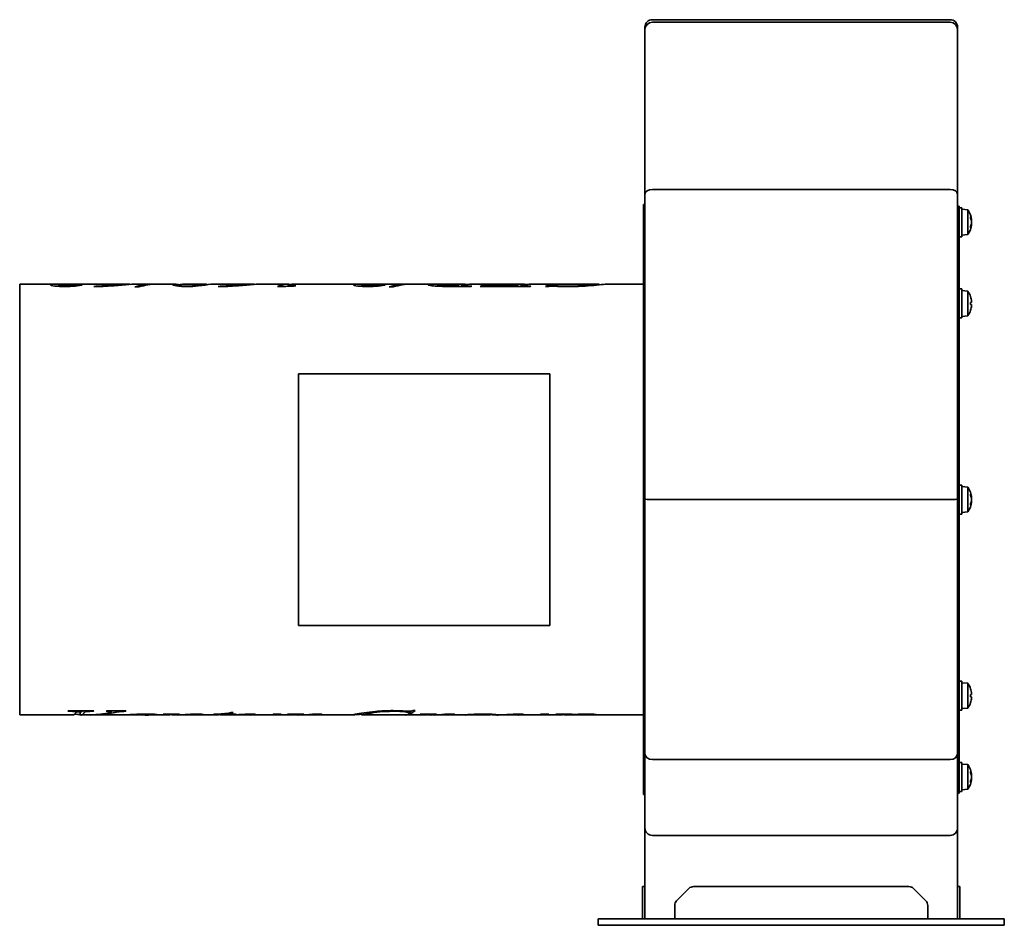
# Model space of a CAD drawing. Header units: millimetres. Extents: x 267 to 573, y 157 to 437.
import ezdxf

# ---------------------------------------------------------------- set-up
doc = ezdxf.new("R2010")
doc.units = ezdxf.units.MM
doc.header["$LTSCALE"] = 2
doc.layers.add('Krawędzie widoczne(ISO)', color=7, linetype='Continuous', lineweight=35, true_color=0x262659)

msp = doc.modelspace()

# ---------------------------------------------------------------- linework, layer by layer
at = {"layer": 'Krawędzie widoczne(ISO)'}
for p, q in [((463.55, 437.39), (555.95, 437.39)), ((461.25, 434.31), (461.25, 435.09)), ((461.25, 383.32), (461.25, 434.31)), ((463.55, 436.61), (555.95, 436.61)), ((558.25, 435.09), (558.25, 434.31)), ((558.25, 434.31), (558.25, 383.32)), ((461.25, 288.85), (461.25, 383.32)), ((463.55, 384.77), (555.95, 384.77)), ((558.25, 383.32), (558.25, 288.85)), ((460.75, 197.11), (460.75, 380.11)), ((461.25, 380.11), (460.75, 380.11)), ((558.75, 379.61), (558.25, 379.61)), ((558.75, 197.61), (558.75, 379.61)), ((559.55, 379.11), (558.75, 379.11)), ((559.55, 370.11), (559.55, 379.11)), ((561.4, 378.44), (559.55, 378.61)), ((561.4, 378.44), (561.4, 370.77)), ((562.29, 375.88), (562.29, 376.29)), ((562.29, 372.92), (562.29, 373.33)), ((562.62, 375.26), (562.52, 375.25)), ((562.62, 373.95), (562.52, 373.96)), ((559.55, 370.11), (558.75, 370.11)), ((561.4, 370.77), (559.55, 370.61)), ((267.25, 355.41), (267.25, 221.81)), ((279.39, 355.41), (267.25, 355.41)), ((279.32, 354.7), (279.32, 355.26)), ((292.5, 355.41), (280.95, 355.41)), ((286.12, 355.02), (286.12, 355.14)), ((290.22, 354.72), (290.22, 354.64)), ((294.83, 355.36), (294.83, 355.38)), ((300.45, 355.41), (295.11, 355.41)), ((299.3, 355.14), (299.3, 355.37)), ((300, 355.2), (300, 355.4)), ((304.22, 354.55), (302.98, 354.55)), ((308.6, 355.41), (303.31, 355.41)), ((315.05, 355.41), (309.87, 355.41)), ((316.9, 354.74), (316.9, 355.12)), ((324.61, 355.41), (317.75, 355.41)), ((331.13, 355.41), (327.36, 355.41)), ((328.84, 354.72), (328.84, 354.64)), ((333.45, 355.36), (333.45, 355.38)), ((339.08, 355.41), (333.74, 355.41)), ((337.93, 355.14), (337.93, 355.37)), ((338.63, 355.2), (338.63, 355.4)), ((350.16, 355.41), (341.94, 355.41)), ((347.95, 354.64), (347.24, 354.64)), ((350.5, 354.74), (350.5, 355.01)), ((373.42, 355.41), (352.45, 355.41)), ((352.73, 354.82), (352.73, 354.9)), ((373.35, 354.7), (373.35, 355.26)), ((387.52, 355.41), (374.99, 355.41)), ((380.15, 355.02), (380.15, 355.14)), ((383.14, 354.55), (381.9, 354.55)), ((398.82, 355.41), (388.79, 355.41)), ((397.01, 354.77), (397.01, 355.18)), ((399.65, 355.39), (399.65, 355.4)), ((407.29, 354.7), (400.1, 354.7)), ((402.24, 354.7), (402.24, 354.86)), ((404.47, 354.7), (404.47, 355.4)), ((404.78, 354.7), (404.78, 355.4)), ((405.07, 354.7), (405.07, 354.93)), ((416.25, 355.41), (407.22, 355.41)), ((425.71, 354.7), (410.12, 354.7)), ((411.59, 355.24), (412.15, 355.24)), ((411.59, 354.7), (411.59, 355.24)), ((411.98, 354.7), (411.98, 355.12)), ((413.89, 354.7), (413.89, 354.86)), ((415.77, 355.31), (415.22, 355.31)), ((416.54, 354.84), (420.58, 354.84)), ((422.86, 355.4), (420.22, 355.4)), ((420.48, 355.4), (423.16, 355.4)), ((420.58, 354.7), (420.58, 354.84)), ((422.86, 354.7), (422.86, 355.4)), ((423.16, 354.7), (423.16, 355.4)), ((423.63, 354.7), (423.63, 354.93)), ((446.81, 355.41), (425.7, 355.41)), ((430.94, 354.63), (430.4, 354.63)), ((431.88, 355.29), (432.42, 355.29)), ((431.88, 354.77), (431.88, 355.29)), ((432.29, 354.77), (432.29, 355.18)), ((447.06, 355.18), (447.06, 355.35)), ((460.75, 355.41), (449.77, 355.41)), ((559.55, 353.92), (558.75, 353.92)), ((559.55, 344.92), (559.55, 353.92)), ((561.4, 353.25), (559.55, 353.42)), ((561.4, 353.25), (561.4, 345.58)), ((562.29, 349.12), (562.29, 349.72)), ((561.4, 345.58), (559.55, 345.42)), ((559.55, 344.92), (558.75, 344.92)), ((353.75, 327.61), (353.75, 249.61)), ((431.75, 327.61), (353.75, 327.61)), ((431.75, 249.61), (431.75, 327.61)), ((559.55, 293.11), (558.75, 293.11)), ((559.55, 284.11), (559.55, 293.11)), ((561.4, 292.44), (559.55, 292.61)), ((561.4, 292.44), (561.4, 284.77)), ((562.29, 289.88), (562.29, 290.29)), ((461.25, 209.8), (461.25, 288.85)), ((463.55, 288.61), (555.95, 288.61)), ((558.25, 288.85), (558.25, 209.8)), ((562.29, 286.92), (562.29, 287.33)), ((562.62, 289.26), (562.52, 289.25)), ((562.62, 287.95), (562.52, 287.96)), ((561.4, 284.77), (559.55, 284.61)), ((559.55, 284.11), (558.75, 284.11)), ((353.75, 249.61), (431.75, 249.61)), ((559.55, 232.29), (558.75, 232.29)), ((559.55, 223.29), (559.55, 232.29)), ((561.4, 231.63), (559.55, 231.79)), ((561.4, 231.63), (561.4, 223.96)), ((562.29, 227.49), (562.29, 228.09)), ((282.31, 223.07), (290.22, 223.07)), ((284.74, 223.07), (284.74, 222.69)), ((287.52, 223.07), (287.52, 222.76)), ((290.05, 223.07), (290.05, 222.96)), ((294.24, 223.07), (300.23, 223.07)), ((295.66, 223.07), (295.66, 222.78)), ((298.94, 223.07), (298.94, 222.91)), ((300.09, 223.07), (300.09, 222.96)), ((389.38, 223.16), (389.92, 223.16)), ((559.55, 223.29), (558.75, 223.29)), ((561.4, 223.96), (559.55, 223.79)), ((283.72, 221.81), (267.25, 221.81)), ((282.7, 222.96), (282.16, 222.96)), ((286.28, 222.81), (284.74, 222.81)), ((286.03, 222.81), (286.03, 221.85)), ((287.83, 221.81), (286.28, 221.81)), ((298.39, 221.81), (289, 221.81)), ((300.2, 221.87), (300.2, 221.86)), ((300.28, 221.88), (300.28, 221.82)), ((300.38, 221.88), (300.38, 221.81)), ((303.68, 221.81), (300.58, 221.81)), ((312.84, 221.81), (306.19, 221.81)), ((307.75, 222.1), (307.75, 221.94)), ((311.92, 222.03), (311.92, 221.98)), ((313.96, 222.06), (313.96, 221.94)), ((314.96, 222.07), (314.96, 221.81)), ((315.18, 221.81), (315.04, 221.81)), ((320.84, 221.81), (316.16, 221.81)), ((321.95, 222.1), (321.95, 221.92)), ((328.15, 221.81), (323.14, 221.81)), ((329.68, 222), (327.42, 222)), ((329.37, 221.93), (329.37, 221.9)), ((329.68, 222.12), (329.68, 222)), ((336.68, 221.81), (330.49, 221.81)), ((332.05, 222.39), (332.05, 222)), ((334.14, 222), (332.05, 222)), ((332.34, 222.44), (332.34, 222.07)), ((332.34, 222.07), (334.38, 222.07)), ((332.88, 222.56), (333.53, 222.56)), ((334.14, 222.07), (334.14, 222)), ((335.1, 221.91), (335.1, 221.87)), ((338, 222.09), (338, 221.94)), ((343.83, 221.81), (339.04, 221.81)), ((344.37, 221.81), (344.37, 221.81)), ((346.1, 222.07), (348.34, 222.07)), ((351.51, 221.81), (346.52, 221.81)), ((350.56, 222.04), (350.56, 221.99)), ((352.39, 222.06), (352.39, 221.98)), ((352.6, 222.06), (352.6, 221.95)), ((352.93, 222.07), (352.93, 221.88)), ((353.35, 222.08), (353.35, 221.81)), ((353.85, 221.81), (353.59, 221.81)), ((370.32, 221.81), (354.58, 221.81)), ((356.66, 221.92), (356.66, 221.86)), ((358.7, 222.06), (358.7, 221.9)), ((360.59, 222.09), (360.59, 221.89)), ((373.26, 222.37), (373.26, 221.81)), ((384.23, 221.81), (373.27, 221.81)), ((382.03, 221.85), (381.62, 221.85)), ((381.79, 221.87), (390.09, 221.87)), ((384.04, 221.87), (384.04, 221.84)), ((384.42, 221.87), (384.42, 221.82)), ((392.64, 221.81), (386.88, 221.81)), ((388.44, 222.19), (387.9, 222.19)), ((388.03, 222.96), (388.03, 222.38)), ((388.44, 222.97), (388.44, 222.19)), ((389.94, 221.87), (389.94, 221.85)), ((391.69, 222.04), (391.69, 221.99)), ((393.52, 222.06), (393.52, 221.98)), ((393.73, 222.06), (393.73, 221.95)), ((394.06, 222.07), (394.06, 221.88)), ((394.48, 222.08), (394.48, 221.81)), ((394.98, 221.81), (394.72, 221.81)), ((403.14, 221.81), (395.71, 221.81)), ((397.78, 221.92), (397.78, 221.86)), ((399.83, 222.06), (399.83, 221.9)), ((401.72, 222.09), (401.72, 221.89)), ((412.98, 221.81), (405.73, 221.81)), ((413.32, 222.07), (413.32, 221.86)), ((419.8, 221.81), (415.56, 221.81)), ((418.22, 221.91), (418.22, 221.87)), ((421.12, 222.09), (421.12, 221.94)), ((426.95, 221.81), (422.16, 221.81)), ((427.49, 221.81), (427.49, 221.81)), ((429.22, 222.07), (431.46, 222.07)), ((434.6, 221.81), (429.64, 221.81)), ((433.62, 222.04), (433.62, 221.99)), ((435.74, 222.07), (435.74, 221.94)), ((443.48, 221.81), (436.88, 221.81)), ((437.67, 222.09), (437.67, 221.87)), ((443.86, 222.1), (443.86, 221.86)), ((460.75, 221.81), (445.86, 221.81)), ((461.25, 186.79), (461.25, 209.8)), ((463.55, 208), (555.95, 208)), ((558.25, 209.8), (558.25, 186.79)), ((559.55, 207.11), (558.75, 207.11)), ((559.55, 198.11), (559.55, 207.11)), ((561.4, 206.44), (559.55, 206.61)), ((561.4, 206.44), (561.4, 198.77)), ((562.29, 203.88), (562.29, 204.29)), ((562.62, 203.26), (562.52, 203.25)), ((562.62, 201.95), (562.52, 201.96)), ((561.4, 198.77), (559.55, 198.61)), ((562.29, 200.92), (562.29, 201.33)), ((461.25, 197.11), (460.75, 197.11)), ((558.75, 197.61), (558.25, 197.61)), ((559.55, 198.11), (558.75, 198.11)), ((461.25, 186.79), (461.25, 158.61)), ((558.25, 158.61), (558.25, 186.79)), ((463.55, 184.49), (555.95, 184.49)), ((460.5, 168.02), (460.5, 168.61)), ((461.25, 168.61), (460.5, 168.61)), ((476.33, 168.61), (543.17, 168.61)), ((559, 168.61), (558.25, 168.61)), ((559, 168.61), (559, 168.02)), ((460.5, 168.02), (460.5, 164.19)), ((471.09, 164.19), (474.91, 168.02)), ((544.59, 168.02), (548.41, 164.19)), ((559, 164.19), (559, 168.02)), ((460.5, 162.78), (460.5, 164.19)), ((460.5, 162.78), (460.5, 160.61)), ((470.5, 162.78), (470.5, 160.61)), ((549, 162.78), (549, 160.61)), ((559, 164.19), (559, 162.78)), ((559, 162.78), (559, 160.61)), ((460.5, 158.61), (460.5, 160.61)), ((470.5, 160.61), (470.5, 158.61)), ((549, 158.61), (549, 160.61)), ((559, 160.61), (559, 158.61)), ((450.75, 158.61), (446.75, 158.61)), ((446.75, 158.61), (446.75, 156.61)), ((450.75, 156.61), (446.75, 156.61)), ((450.75, 158.61), (568.75, 158.61)), ((450.75, 156.61), (568.75, 156.61)), ((572.75, 158.61), (568.75, 158.61)), ((572.75, 156.61), (568.75, 156.61)), ((572.75, 158.61), (572.75, 156.61))]:
    msp.add_line(p, q, dxfattribs=at)
for centre, radius, start, end in [((463.55, 435.09), 2.3, 90, 180), ((555.95, 435.09), 2.3, 0, 90), ((556.15, 374.61), 6.5, 5.802, 36.1956), ((556.15, 374.61), 6.5, 323.8044, 354.198), ((556.15, 349.42), 6.5, 19.2881, 36.1956), ((562.16, 351.52), 0.132, 0.3931, 19.2881), ((556.15, 349.42), 6.5, 323.8044, 340.7119), ((562.16, 347.31), 0.132, 340.7119, 359.6069), ((556.15, 288.61), 6.5, 5.802, 36.1956), ((556.15, 288.61), 6.5, 323.8044, 354.198), ((556.15, 227.79), 6.5, 19.2881, 36.1956), ((562.16, 229.9), 0.132, 0.3931, 19.2881), ((556.15, 227.79), 6.5, 323.8044, 340.7119), ((562.16, 225.69), 0.132, 340.7119, 359.6069), ((556.15, 202.61), 6.5, 5.802, 36.1956), ((556.15, 202.61), 6.5, 323.8044, 354.198), ((463.55, 186.79), 2.3, 180, 270), ((555.95, 186.79), 2.3, 270, 0), ((476.33, 166.61), 2, 90, 135), ((543.17, 166.61), 2, 45, 90), ((472.5, 162.78), 2, 135, 180), ((547, 162.78), 2, 0, 45)]:
    msp.add_arc(centre, radius, start, end, dxfattribs=at)
for centre, major_axis, ratio, start_param, end_param in [((463.55, 434.31), (-2.3, 0), 0.995816, 4.712639, 6.283433), ((555.95, 434.31), (2.3, 0), 0.995816, 6.282937, 7.853732), ((463.55, 383.32), (-2.3, 0), 0.63192, 4.712405, 6.283193), ((555.95, 383.32), (2.3, 0), 0.63192, 6.283177, 7.853966), ((562.16, 376.28), (-0.131, -0.014), 0.6921, 3.068998, 3.406263), ((556.16, 374.48), (6.45, 0.77), 0.681426, 0.019913, 0.250042), ((556.16, 374.72), (6.45, -0.82), 0.726679, 0.194137, 0.424267), ((556.16, 374.49), (6.45, 0.82), 0.726679, 5.858919, 6.089048), ((556.16, 374.73), (6.45, -0.77), 0.681426, 6.033143, 6.263273), ((562.16, 372.93), (-0.131, 0.014), 0.6921, 2.876923, 3.214188), ((556.16, 349.41), (-2.24, -6.1), 0.995681, 2.025522, 2.255652), ((556.16, 349.25), (6.47, 0.57), 0.031998, 5.948795, 6.178925), ((556.16, 349.58), (6.47, -0.57), 0.031998, 0.104261, 0.33439), ((556.16, 349.42), (2.24, -6.1), 0.995681, 0.885941, 1.116071), ((562.16, 290.28), (-0.131, -0.014), 0.6921, 3.068998, 3.406263), ((556.16, 288.48), (6.45, 0.77), 0.681426, 0.019913, 0.250042), ((463.55, 288.85), (2.3, 0), 0.104732, 3.141593, 4.712384), ((555.95, 288.85), (-2.3, 0), 0.104732, 1.570802, 3.141592), ((556.16, 288.72), (6.45, -0.82), 0.726679, 0.194137, 0.424267), ((556.16, 288.49), (6.45, 0.82), 0.726679, 5.858919, 6.089048), ((556.16, 288.73), (6.45, -0.77), 0.681426, 6.033143, 6.263273), ((562.16, 286.93), (-0.131, 0.014), 0.6921, 2.876923, 3.214188), ((556.16, 227.79), (-2.24, -6.1), 0.995681, 2.025522, 2.255652), ((556.16, 227.63), (6.47, 0.57), 0.031998, 5.948795, 6.178925), ((556.16, 227.96), (6.47, -0.57), 0.031998, 0.104261, 0.33439), ((556.16, 227.8), (2.24, -6.1), 0.995681, 0.885941, 1.116071), ((463.55, 209.8), (2.3, 0), 0.783606, 3.141588, 4.712377), ((555.95, 209.8), (-2.3, 0), 0.783606, 1.570808, 3.141597), ((562.16, 204.28), (-0.131, -0.014), 0.6921, 3.068998, 3.406263), ((556.16, 202.48), (6.45, 0.77), 0.681426, 0.019913, 0.250042), ((556.16, 202.72), (6.45, -0.82), 0.726679, 0.194137, 0.424267), ((556.16, 202.49), (6.45, 0.82), 0.726679, 5.858919, 6.089048), ((556.16, 202.73), (6.45, -0.77), 0.681426, 6.033143, 6.263273), ((562.16, 200.93), (-0.131, 0.014), 0.6921, 2.876923, 3.214188)]:
    msp.add_ellipse(centre, major_axis=major_axis, ratio=ratio, start_param=start_param, end_param=end_param, dxfattribs=at)
for points, knots in [([(562.62, 375.26), (562.62, 375.26), (562.62, 375.26), (562.62, 375.26), (562.62, 375.27), (562.61, 375.3), (562.61, 375.32), (562.6, 375.34)], [0.02206965, 0.02206965, 0.02206965, 0.02206965, 0.02304016, 0.02304016, 0.03457302, 0.03457302, 0.04414861, 0.04414861, 0.04414861, 0.04414861]), ([(562.6, 374.81), (562.61, 374.79), (562.61, 374.75), (562.62, 374.67), (562.62, 374.63), (562.62, 374.56), (562.62, 374.52), (562.61, 374.45), (562.61, 374.42), (562.6, 374.4)], [0, 0, 0, 0, 0.01152008, 0.01152008, 0.02304016, 0.02304016, 0.03457302, 0.03457302, 0.04414861, 0.04414861, 0.04414861, 0.04414861]), ([(562.6, 373.87), (562.61, 373.89), (562.61, 373.91), (562.62, 373.94), (562.62, 373.95), (562.62, 373.95)], [0, 0, 0, 0, 0.01152008, 0.01152008, 0.02206965, 0.02206965, 0.02206965, 0.02206965]), ([(281.31, 354.64), (280.05, 354.64), (278.98, 354.71), (278.12, 354.82), (277.25, 354.94), (276.82, 355.06), (276.82, 355.16)], [0, 0, 0, 0, 1, 1, 1, 2, 2, 2, 2]), ([(279.32, 355.26), (279.32, 355.19), (279.63, 355.11), (280.26, 355.05), (280.88, 354.98), (281.7, 354.94), (282.7, 354.94)], [0, 0, 0, 0, 1, 1, 1, 2, 2, 2, 2]), ([(286.64, 355.12), (286.14, 355.01), (285.41, 354.88), (284.44, 354.79), (283.48, 354.69), (282.43, 354.64), (281.31, 354.64)], [0, 0, 0, 0, 1, 1, 1, 2, 2, 2, 2]), ([(290.22, 354.72), (291.91, 354.78), (293.54, 354.89), (295.13, 355.03), (296.71, 355.16), (298.1, 355.3), (299.3, 355.37)], [0, 0, 0, 0, 1, 1, 1, 2, 2, 2, 2]), ([(296.69, 355.34), (295.44, 355.34), (294.37, 355.37), (293.49, 355.39), (293.05, 355.4), (292.72, 355.41), (292.5, 355.41)], [0, 0, 0, 0, 1, 1, 1, 1.493292, 1.493292, 1.493292, 1.493292]), ([(303.31, 355.41), (303.16, 355.41), (302.99, 355.4), (302.8, 355.39), (301.86, 355.36), (300.59, 355.24), (298.99, 355.11), (297.39, 354.98), (295.73, 354.85), (294.01, 354.75)], [0.79779, 0.79779, 0.79779, 0.79779, 1, 1, 1, 2, 2, 2, 3, 3, 3, 3]), ([(294.83, 355.38), (294.83, 355.41), (295.11, 355.41), (295.68, 355.4), (296.25, 355.39), (296.95, 355.38), (297.77, 355.38)], [0, 0, 0, 0, 1, 1, 1, 2, 2, 2, 2]), ([(297.77, 355.38), (298.11, 355.38), (298.44, 355.38), (298.75, 355.38), (299.07, 355.39), (299.48, 355.39), (300, 355.4)], [0, 0, 0, 0, 1, 1, 1, 2, 2, 2, 2]), ([(314.69, 355.31), (314.69, 355.41), (315.01, 355.44), (315.65, 355.36), (316, 355.32), (316.42, 355.26), (316.92, 355.19)], [0, 0, 0, 0, 1, 1, 1, 1.541616, 1.541616, 1.541616, 1.541616]), ([(319.17, 354.64), (317.91, 354.64), (316.85, 354.72), (315.99, 354.86), (315.12, 354.99), (314.69, 355.19), (314.69, 355.31)], [0, 0, 0, 0, 1, 1, 1, 2, 2, 2, 2]), ([(316.9, 355.12), (316.9, 355.02), (317.12, 354.92), (317.57, 354.85), (318.02, 354.79), (318.54, 354.75), (319.14, 354.75)], [0, 0, 0, 0, 1, 1, 1, 2, 2, 2, 2]), ([(319.14, 354.75), (319.71, 354.75), (320.28, 354.78), (320.87, 354.84), (321.46, 354.9), (322.07, 355.02), (322.69, 355.14), (323.32, 355.27), (323.92, 355.39), (324.5, 355.4)], [0, 0, 0, 0, 1, 1, 1, 2, 2, 2, 3, 3, 3, 3]), ([(328.84, 354.72), (330.53, 354.78), (332.17, 354.89), (333.75, 355.03), (335.34, 355.16), (336.73, 355.3), (337.93, 355.37)], [0, 0, 0, 0, 1, 1, 1, 2, 2, 2, 2]), ([(335.32, 355.34), (334.06, 355.34), (333, 355.37), (332.11, 355.39), (331.68, 355.4), (331.35, 355.41), (331.13, 355.41)], [0, 0, 0, 0, 1, 1, 1, 1.493292, 1.493292, 1.493292, 1.493292]), ([(341.94, 355.41), (341.79, 355.41), (341.62, 355.4), (341.43, 355.39), (340.49, 355.36), (339.22, 355.24), (337.62, 355.11), (336.02, 354.98), (334.36, 354.85), (332.64, 354.75)], [0.79779, 0.79779, 0.79779, 0.79779, 1, 1, 1, 2, 2, 2, 3, 3, 3, 3]), ([(333.45, 355.38), (333.45, 355.41), (333.74, 355.41), (334.31, 355.4), (334.88, 355.39), (335.58, 355.38), (336.39, 355.38)], [0, 0, 0, 0, 1, 1, 1, 2, 2, 2, 2]), ([(336.39, 355.38), (336.74, 355.38), (337.07, 355.38), (337.38, 355.38), (337.69, 355.39), (338.11, 355.39), (338.63, 355.4)], [0, 0, 0, 0, 1, 1, 1, 2, 2, 2, 2]), ([(350.5, 355.01), (350.5, 354.97), (350.59, 354.94), (350.77, 354.91), (350.96, 354.89), (351.21, 354.88), (351.54, 354.88)], [0, 0, 0, 0, 1, 1, 1, 2, 2, 2, 2]), ([(375.35, 354.64), (374.08, 354.64), (373.02, 354.71), (372.15, 354.82), (371.29, 354.94), (370.85, 355.06), (370.85, 355.16)], [0, 0, 0, 0, 1, 1, 1, 2, 2, 2, 2]), ([(373.35, 355.26), (373.35, 355.19), (373.67, 355.11), (374.29, 355.05), (374.92, 354.98), (375.73, 354.94), (376.74, 354.94)], [0, 0, 0, 0, 1, 1, 1, 2, 2, 2, 2]), ([(380.67, 355.12), (380.17, 355.01), (379.44, 354.88), (378.48, 354.79), (377.51, 354.69), (376.47, 354.64), (375.35, 354.64)], [0, 0, 0, 0, 1, 1, 1, 2, 2, 2, 2]), ([(394.04, 355.18), (394.04, 355.27), (394.48, 355.33), (395.36, 355.36), (396.23, 355.4), (397.66, 355.4), (399.65, 355.4)], [0, 0, 0, 0, 1, 1, 1, 2, 2, 2, 2]), ([(400.1, 354.7), (398.89, 354.7), (397.82, 354.72), (396.87, 354.78), (395.92, 354.83), (395.21, 354.9), (394.74, 354.97), (394.28, 355.05), (394.04, 355.12), (394.04, 355.18)], [0, 0, 0, 0, 1, 1, 1, 2, 2, 2, 3, 3, 3, 3]), ([(403.08, 355.4), (401.03, 355.4), (399.51, 355.4), (398.51, 355.37), (397.51, 355.34), (397.01, 355.29), (397.01, 355.18)], [0, 0, 0, 0, 1, 1, 1, 2, 2, 2, 2]), ([(397.01, 355.18), (397.01, 355.09), (397.32, 355), (397.94, 354.94), (398.55, 354.87), (399.53, 354.83), (400.87, 354.83)], [0, 0, 0, 0, 1, 1, 1, 2, 2, 2, 2]), ([(399.65, 355.39), (399.73, 355.39), (399.83, 355.39), (399.93, 355.39), (400.69, 355.41), (401.91, 355.4), (403.58, 355.4)], [0.865606, 0.865606, 0.865606, 0.865606, 1, 1, 1, 2, 2, 2, 2]), ([(405.07, 354.93), (405.07, 354.88), (405.21, 354.85), (405.48, 354.82), (405.75, 354.79), (406.27, 354.77), (407.03, 354.77)], [0, 0, 0, 0, 1, 1, 1, 2, 2, 2, 2]), ([(411.98, 355.12), (411.98, 355.06), (412.16, 355), (412.52, 354.96), (412.88, 354.91), (413.34, 354.88), (413.89, 354.86)], [0, 0, 0, 0, 1, 1, 1, 2, 2, 2, 2]), ([(420.22, 355.4), (419.04, 355.4), (418.16, 355.4), (417.58, 355.39), (417, 355.39), (416.39, 355.37), (415.77, 355.31)], [0, 0, 0, 0, 1, 1, 1, 2, 2, 2, 2]), ([(417.98, 355.4), (418.06, 355.4), (418.15, 355.4), (418.25, 355.4), (418.65, 355.4), (419.39, 355.4), (420.48, 355.4)], [0.745712, 0.745712, 0.745712, 0.745712, 1, 1, 1, 2, 2, 2, 2]), ([(423.63, 354.93), (423.63, 354.9), (423.69, 354.87), (423.82, 354.84), (423.95, 354.82), (424.13, 354.8), (424.38, 354.79), (424.63, 354.78), (425.14, 354.77), (425.89, 354.77)], [0, 0, 0, 0, 1, 1, 1, 2, 2, 2, 3, 3, 3, 3]), ([(432.23, 354.77), (431.99, 354.77), (431.78, 354.76), (431.61, 354.75), (431.43, 354.73), (431.21, 354.69), (430.94, 354.63)], [0, 0, 0, 0, 1, 1, 1, 2, 2, 2, 2]), ([(432.29, 355.18), (432.29, 355.1), (432.72, 355.01), (433.58, 354.92), (434.44, 354.83), (435.63, 354.77), (437.15, 354.77)], [0, 0, 0, 0, 1, 1, 1, 2, 2, 2, 2]), ([(449.77, 355.41), (449.59, 355.41), (449.32, 355.39), (448.95, 355.36), (448.23, 355.31), (447.32, 355.2), (446.23, 355.1), (445.14, 355), (443.96, 354.89), (442.68, 354.81)], [0.496689, 0.496689, 0.496689, 0.496689, 1, 1, 1, 2, 2, 2, 3, 3, 3, 3]), ([(562.6, 350.09), (562.61, 350.05), (562.61, 350.01), (562.62, 349.93), (562.62, 349.9), (562.62, 349.85), (562.62, 349.83), (562.61, 349.8), (562.61, 349.79), (562.6, 349.79)], [0, 0, 0, 0, 0.01152008, 0.01152008, 0.02304016, 0.02304016, 0.03457302, 0.03457302, 0.04414861, 0.04414861, 0.04414861, 0.04414861]), ([(562.6, 349.04), (562.61, 349.04), (562.61, 349.03), (562.62, 349), (562.62, 348.97), (562.62, 348.92), (562.62, 348.88), (562.61, 348.81), (562.61, 348.78), (562.6, 348.75)], [0, 0, 0, 0, 0.01152008, 0.01152008, 0.02304016, 0.02304016, 0.03457302, 0.03457302, 0.04414861, 0.04414861, 0.04414861, 0.04414861]), ([(562.62, 289.26), (562.62, 289.26), (562.62, 289.26), (562.62, 289.26), (562.62, 289.27), (562.61, 289.3), (562.61, 289.32), (562.6, 289.34)], [0.02206965, 0.02206965, 0.02206965, 0.02206965, 0.02304016, 0.02304016, 0.03457302, 0.03457302, 0.04414861, 0.04414861, 0.04414861, 0.04414861]), ([(562.6, 288.81), (562.61, 288.79), (562.61, 288.75), (562.62, 288.67), (562.62, 288.63), (562.62, 288.56), (562.62, 288.52), (562.61, 288.45), (562.61, 288.42), (562.6, 288.4)], [0, 0, 0, 0, 0.01152008, 0.01152008, 0.02304016, 0.02304016, 0.03457302, 0.03457302, 0.04414861, 0.04414861, 0.04414861, 0.04414861]), ([(562.6, 287.87), (562.61, 287.89), (562.61, 287.91), (562.62, 287.94), (562.62, 287.95), (562.62, 287.95)], [0, 0, 0, 0, 0.01152008, 0.01152008, 0.02206965, 0.02206965, 0.02206965, 0.02206965]), ([(562.6, 228.46), (562.61, 228.43), (562.61, 228.39), (562.62, 228.31), (562.62, 228.28), (562.62, 228.23), (562.62, 228.2), (562.61, 228.18), (562.61, 228.17), (562.6, 228.17)], [0, 0, 0, 0, 0.01152008, 0.01152008, 0.02304016, 0.02304016, 0.03457302, 0.03457302, 0.04414861, 0.04414861, 0.04414861, 0.04414861]), ([(562.6, 227.42), (562.61, 227.42), (562.61, 227.41), (562.62, 227.38), (562.62, 227.35), (562.62, 227.29), (562.62, 227.26), (562.61, 227.19), (562.61, 227.16), (562.6, 227.12)], [0, 0, 0, 0, 0.01152008, 0.01152008, 0.02304016, 0.02304016, 0.03457302, 0.03457302, 0.04414861, 0.04414861, 0.04414861, 0.04414861]), ([(388.09, 222.96), (388.33, 222.96), (388.54, 222.97), (388.71, 223), (388.89, 223.02), (389.11, 223.07), (389.38, 223.16)], [0, 0, 0, 0, 1, 1, 1, 2, 2, 2, 2]), ([(284.74, 222.69), (284.74, 222.77), (284.58, 222.83), (284.25, 222.88), (283.93, 222.94), (283.41, 222.96), (282.7, 222.96)], [0, 0, 0, 0, 1, 1, 1, 2, 2, 2, 2]), ([(290.05, 222.96), (289.19, 222.96), (288.61, 222.94), (288.29, 222.91), (287.97, 222.88), (287.72, 222.83), (287.52, 222.76)], [0, 0, 0, 0, 1, 1, 1, 2, 2, 2, 2]), ([(295.66, 222.78), (295.66, 222.82), (295.55, 222.86), (295.32, 222.9), (295.1, 222.93), (294.68, 222.96), (294.06, 222.96)], [0, 0, 0, 0, 1, 1, 1, 2, 2, 2, 2]), ([(298.94, 222.91), (298.4, 222.87), (297.86, 222.8), (297.33, 222.71), (296.79, 222.63), (295.94, 222.45), (294.78, 222.27)], [0, 0, 0, 0, 1, 1, 1, 2, 2, 2, 2]), ([(298.39, 221.81), (298.59, 221.81), (298.84, 221.81), (299.14, 221.82), (300.04, 221.86), (301.18, 221.93), (302.55, 222), (303.91, 222.06), (305.32, 222.11), (306.77, 222.11)], [0.670472, 0.670472, 0.670472, 0.670472, 1, 1, 1, 2, 2, 2, 3, 3, 3, 3]), ([(306.21, 222.04), (305.18, 222.04), (304.08, 221.99), (302.93, 221.93), (301.78, 221.86), (300.93, 221.79), (300.38, 221.81)], [0, 0, 0, 0, 1, 1, 1, 2, 2, 2, 2]), ([(304.02, 221.81), (305.27, 221.81), (306.2, 221.81), (306.82, 221.84), (307.44, 221.86), (307.75, 221.9), (307.75, 221.94)], [0, 0, 0, 0, 1, 1, 1, 2, 2, 2, 2]), ([(307.75, 221.94), (307.75, 221.96), (307.62, 221.99), (307.35, 222.01), (307.08, 222.03), (306.7, 222.04), (306.21, 222.04)], [0, 0, 0, 0, 1, 1, 1, 2, 2, 2, 2]), ([(306.77, 222.11), (307.82, 222.11), (308.59, 222.09), (309.09, 222.05), (309.59, 222.01), (309.84, 221.97), (309.84, 221.94)], [0, 0, 0, 0, 1, 1, 1, 2, 2, 2, 2]), ([(313.96, 221.94), (313.96, 221.95), (313.87, 221.97), (313.7, 221.98), (313.52, 221.99), (313.31, 222), (313.06, 222)], [0, 0, 0, 0, 1, 1, 1, 2, 2, 2, 2]), ([(315.18, 221.81), (317.03, 221.8), (318.46, 221.93), (319.47, 222), (320.51, 222.06), (321.52, 222.11), (322.49, 222.11)], [0.037632, 0.037632, 0.037632, 0.037632, 1, 1, 1, 2, 2, 2, 2]), ([(320.15, 221.94), (319.37, 221.91), (318.55, 221.87), (317.7, 221.84), (317.06, 221.81), (316.39, 221.8), (315.7, 221.81)], [0, 0, 0, 0, 1, 1, 1, 1.753854, 1.753854, 1.753854, 1.753854]), ([(321.95, 221.92), (321.95, 221.93), (321.88, 221.94), (321.74, 221.95), (321.6, 221.96), (321.43, 221.96), (321.23, 221.96)], [0, 0, 0, 0, 1, 1, 1, 2, 2, 2, 2]), ([(322.49, 222.11), (323.01, 222.11), (323.44, 222.09), (323.79, 222.06), (324.13, 222.03), (324.3, 221.99), (324.3, 221.95)], [0, 0, 0, 0, 1, 1, 1, 2, 2, 2, 2]), ([(327.57, 222.04), (328.66, 222.07), (329.58, 222.11), (330.33, 222.17), (331.08, 222.23), (331.93, 222.34), (332.88, 222.56)], [0, 0, 0, 0, 1, 1, 1, 2, 2, 2, 2]), ([(337.52, 221.97), (337.27, 221.97), (337.02, 221.97), (336.78, 221.96), (336.53, 221.95), (335.97, 221.91), (335.1, 221.87)], [0, 0, 0, 0, 1, 1, 1, 2, 2, 2, 2]), ([(338, 221.94), (338, 221.95), (337.95, 221.96), (337.85, 221.96), (337.75, 221.97), (337.64, 221.97), (337.52, 221.97)], [0, 0, 0, 0, 1, 1, 1, 2, 2, 2, 2]), ([(339.09, 222.11), (339.48, 222.11), (339.8, 222.09), (340.05, 222.07), (340.3, 222.04), (340.43, 222.01), (340.43, 221.98)], [0, 0, 0, 0, 1, 1, 1, 2, 2, 2, 2]), ([(343.83, 221.81), (343.85, 221.81), (343.87, 221.81), (343.89, 221.81), (344.48, 221.81), (345.1, 221.82), (345.76, 221.98)], [2.963982, 2.963982, 2.963982, 2.963982, 3, 3, 3, 4, 4, 4, 4]), ([(359.58, 221.86), (359.35, 221.86), (359.16, 221.86), (359, 221.87), (358.84, 221.88), (358.74, 221.89), (358.7, 221.9)], [0, 0, 0, 0, 1, 1, 1, 2, 2, 2, 2]), ([(360.04, 222.11), (360.36, 222.11), (360.62, 222.1), (360.81, 222.08), (361, 222.06), (361.1, 222.04), (361.1, 222.01)], [0, 0, 0, 0, 1, 1, 1, 2, 2, 2, 2]), ([(370.28, 221.81), (370.28, 221.83), (370.64, 221.91), (371.37, 222.05), (372.09, 222.18), (373, 222.34), (374.09, 222.5), (375.18, 222.65), (376.36, 222.8), (377.64, 222.91)], [0, 0, 0, 0, 1, 1, 1, 2, 2, 2, 3, 3, 3, 3]), ([(373.26, 222.05), (372.38, 221.99), (371.7, 221.93), (371.22, 221.88), (370.6, 221.82), (370.28, 221.8), (370.28, 221.81)], [1.235245, 1.235245, 1.235245, 1.235245, 2, 2, 2, 3, 3, 3, 3]), ([(388.03, 222.38), (388.03, 222.51), (387.6, 222.64), (386.74, 222.77), (385.88, 222.89), (384.69, 222.96), (383.17, 222.96)], [0, 0, 0, 0, 1, 1, 1, 2, 2, 2, 2]), ([(389.94, 221.85), (389.18, 221.85), (388.62, 221.85), (388.28, 221.84), (387.94, 221.84), (387.64, 221.83), (387.39, 221.82)], [0, 0, 0, 0, 1, 1, 1, 2, 2, 2, 2]), ([(400.71, 221.86), (400.48, 221.86), (400.29, 221.86), (400.13, 221.87), (399.97, 221.88), (399.87, 221.89), (399.83, 221.9)], [0, 0, 0, 0, 1, 1, 1, 2, 2, 2, 2]), ([(401.17, 222.11), (401.49, 222.11), (401.75, 222.1), (401.94, 222.08), (402.13, 222.06), (402.23, 222.04), (402.23, 222.01)], [0, 0, 0, 0, 1, 1, 1, 2, 2, 2, 2]), ([(403.14, 221.81), (403.34, 221.81), (403.59, 221.81), (403.9, 221.83), (404.74, 221.86), (405.85, 221.93), (407.24, 222), (408.62, 222.06), (409.97, 222.11), (411.26, 222.11)], [0.625205, 0.625205, 0.625205, 0.625205, 1, 1, 1, 2, 2, 2, 3, 3, 3, 3]), ([(410.9, 222.04), (409.45, 222.04), (408.12, 221.93), (406.9, 221.85), (405.76, 221.78), (405.15, 221.79), (405.08, 221.89)], [0, 0, 0, 0, 1, 1, 1, 1.934075, 1.934075, 1.934075, 1.934075]), ([(413.32, 221.86), (413.32, 221.9), (413.1, 221.95), (412.65, 221.98), (412.21, 222.02), (411.62, 222.04), (410.9, 222.04)], [0, 0, 0, 0, 1, 1, 1, 2, 2, 2, 2]), ([(411.26, 222.11), (412.57, 222.11), (413.64, 222.06), (414.48, 222), (415.32, 221.93), (415.74, 221.86), (415.74, 221.83)], [0, 0, 0, 0, 1, 1, 1, 2, 2, 2, 2]), ([(415.74, 221.83), (415.74, 221.79), (415.35, 221.8), (414.56, 221.86), (414.21, 221.88), (413.8, 221.92), (413.32, 221.95)], [0, 0, 0, 0, 1, 1, 1, 1.44928, 1.44928, 1.44928, 1.44928]), ([(420.64, 221.97), (420.39, 221.97), (420.14, 221.97), (419.9, 221.96), (419.65, 221.95), (419.1, 221.91), (418.22, 221.87)], [0, 0, 0, 0, 1, 1, 1, 2, 2, 2, 2]), ([(421.12, 221.94), (421.12, 221.95), (421.07, 221.96), (420.97, 221.96), (420.87, 221.97), (420.76, 221.97), (420.64, 221.97)], [0, 0, 0, 0, 1, 1, 1, 2, 2, 2, 2]), ([(422.21, 222.11), (422.6, 222.11), (422.92, 222.09), (423.17, 222.07), (423.43, 222.04), (423.55, 222.01), (423.55, 221.98)], [0, 0, 0, 0, 1, 1, 1, 2, 2, 2, 2]), ([(426.95, 221.81), (426.97, 221.81), (426.99, 221.81), (427.01, 221.81), (427.6, 221.81), (428.22, 221.82), (428.88, 221.98)], [2.963982, 2.963982, 2.963982, 2.963982, 3, 3, 3, 4, 4, 4, 4]), ([(435.74, 221.94), (435.74, 221.96), (435.66, 221.97), (435.51, 221.98), (435.36, 222), (435.12, 222), (434.81, 222)], [0, 0, 0, 0, 1, 1, 1, 2, 2, 2, 2]), ([(442.03, 222), (440.95, 222), (439.89, 221.94), (438.83, 221.88), (437.77, 221.82), (437, 221.79), (436.52, 221.81)], [0, 0, 0, 0, 1, 1, 1, 2, 2, 2, 2]), ([(437.67, 221.87), (438.74, 221.93), (439.69, 222), (440.53, 222.04), (441.37, 222.08), (442.23, 222.11), (443.11, 222.11)], [0, 0, 0, 0, 1, 1, 1, 2, 2, 2, 2]), ([(443.86, 221.86), (443.86, 221.89), (443.68, 221.92), (443.31, 221.95), (442.95, 221.98), (442.52, 222), (442.03, 222)], [0, 0, 0, 0, 1, 1, 1, 2, 2, 2, 2]), ([(443.11, 222.11), (443.98, 222.11), (444.73, 222.07), (445.35, 222.02), (445.97, 221.96), (446.28, 221.9), (446.28, 221.86)], [0, 0, 0, 0, 1, 1, 1, 2, 2, 2, 2]), ([(562.62, 203.26), (562.62, 203.26), (562.62, 203.26), (562.62, 203.26), (562.62, 203.27), (562.61, 203.3), (562.61, 203.32), (562.6, 203.34)], [0.02206965, 0.02206965, 0.02206965, 0.02206965, 0.02304016, 0.02304016, 0.03457302, 0.03457302, 0.04414861, 0.04414861, 0.04414861, 0.04414861]), ([(562.6, 202.81), (562.61, 202.79), (562.61, 202.75), (562.62, 202.67), (562.62, 202.63), (562.62, 202.56), (562.62, 202.52), (562.61, 202.45), (562.61, 202.42), (562.6, 202.4)], [0, 0, 0, 0, 0.01152008, 0.01152008, 0.02304016, 0.02304016, 0.03457302, 0.03457302, 0.04414861, 0.04414861, 0.04414861, 0.04414861]), ([(562.6, 201.87), (562.61, 201.89), (562.61, 201.91), (562.62, 201.94), (562.62, 201.95), (562.62, 201.95)], [0, 0, 0, 0, 0.01152008, 0.01152008, 0.02206965, 0.02206965, 0.02206965, 0.02206965])]:
    msp.add_open_spline(points, degree=3, knots=knots, dxfattribs=at)
for points in [[(276.82, 355.16), (276.82, 355.24), (276.97, 355.29), (277.28, 355.33)], [(277.28, 355.33), (277.76, 355.38), (278.63, 355.42), (279.89, 355.4)], [(280.45, 355.4), (279.69, 355.39), (279.32, 355.34), (279.32, 355.26)], [(279.89, 355.4), (280.02, 355.4), (280.14, 355.4), (280.27, 355.4)], [(280.95, 355.41), (280.77, 355.41), (280.6, 355.4), (280.45, 355.4)], [(282.7, 354.94), (284.08, 354.94), (285.22, 355.03), (286.12, 355.14)], [(286.12, 355.14), (286.29, 355.14), (286.46, 355.13), (286.64, 355.12)], [(294.01, 354.75), (292.98, 354.7), (291.72, 354.66), (290.22, 354.64)], [(299.3, 355.37), (298.23, 355.35), (297.36, 355.34), (296.69, 355.34)], [(300, 355.4), (300.73, 355.42), (301.27, 355.39), (301.62, 355.33)], [(302.98, 354.55), (305.06, 355.18), (307.15, 355.46), (309.23, 355.39)], [(309.87, 355.4), (307.98, 355.4), (306.1, 355.12), (304.22, 354.55)], [(317.75, 355.41), (317.19, 355.41), (316.9, 355.28), (316.9, 355.12)], [(322.64, 354.83), (321.6, 354.71), (320.45, 354.64), (319.17, 354.64)], [(326.52, 355.35), (325.5, 355.24), (324.2, 355.01), (322.64, 354.83)], [(324.5, 355.4), (325.01, 355.42), (325.35, 355.34), (325.51, 355.22)], [(327.36, 355.41), (327.15, 355.41), (326.87, 355.39), (326.52, 355.35)], [(332.64, 354.75), (331.61, 354.7), (330.35, 354.66), (328.84, 354.64)], [(337.93, 355.37), (336.86, 355.35), (335.99, 355.34), (335.32, 355.34)], [(338.63, 355.4), (339.36, 355.42), (339.9, 355.39), (340.25, 355.33)], [(347.24, 354.64), (348.6, 355.35), (349.95, 355.57), (351.31, 355.29)], [(352.93, 354.83), (351.27, 354.77), (349.61, 354.71), (347.95, 354.64)], [(350.53, 355.07), (350.51, 355.05), (350.5, 355.03), (350.5, 355.01)], [(350.87, 355.18), (350.66, 355.12), (350.55, 355.08), (350.53, 355.07)], [(352.45, 355.4), (351.92, 355.4), (351.4, 355.33), (350.87, 355.18)], [(351.54, 354.88), (351.79, 354.88), (352.19, 354.89), (352.73, 354.9)], [(352.73, 354.9), (352.8, 354.88), (352.86, 354.86), (352.93, 354.83)], [(370.85, 355.16), (370.85, 355.24), (371.01, 355.29), (371.31, 355.33)], [(371.31, 355.33), (371.79, 355.38), (372.66, 355.42), (373.93, 355.4)], [(374.48, 355.4), (373.73, 355.39), (373.35, 355.34), (373.35, 355.26)], [(373.93, 355.4), (374.05, 355.4), (374.18, 355.4), (374.31, 355.4)], [(374.99, 355.41), (374.8, 355.41), (374.64, 355.4), (374.48, 355.4)], [(376.74, 354.94), (378.12, 354.94), (379.26, 355.03), (380.15, 355.14)], [(380.15, 355.14), (380.33, 355.14), (380.5, 355.13), (380.67, 355.12)], [(381.9, 354.55), (383.98, 355.18), (386.07, 355.46), (388.15, 355.39)], [(388.79, 355.4), (386.91, 355.4), (385.02, 355.12), (383.14, 354.55)], [(399.65, 355.4), (399.35, 355.4), (399.08, 355.41), (398.82, 355.41)], [(400.87, 354.83), (401.23, 354.83), (401.69, 354.84), (402.24, 354.86)], [(402.24, 354.86), (402.98, 355.18), (403.72, 355.37), (404.47, 355.4)], [(404.47, 355.4), (403.82, 355.4), (403.36, 355.4), (403.08, 355.4)], [(403.58, 355.4), (403.91, 355.4), (404.31, 355.4), (404.78, 355.4)], [(404.78, 355.4), (405.17, 355.4), (405.57, 355.35), (405.96, 355.26)], [(405.53, 355.15), (405.22, 355.06), (405.07, 354.98), (405.07, 354.93)], [(407.22, 355.4), (406.65, 355.4), (406.09, 355.32), (405.53, 355.15)], [(407.03, 354.77), (407.19, 354.77), (407.35, 354.77), (407.49, 354.77)], [(407.49, 354.77), (407.42, 354.75), (407.36, 354.72), (407.29, 354.7)], [(410.12, 354.7), (410.61, 354.94), (411.1, 355.12), (411.59, 355.24)], [(412.15, 355.24), (412.04, 355.2), (411.98, 355.15), (411.98, 355.12)], [(413.89, 354.86), (414.3, 354.85), (415.18, 354.84), (416.54, 354.84)], [(415.22, 355.31), (415.75, 355.41), (416.28, 355.43), (416.81, 355.38)], [(420.58, 354.84), (421.34, 355.18), (422.1, 355.37), (422.86, 355.4)], [(423.16, 355.4), (423.57, 355.4), (423.98, 355.35), (424.39, 355.25)], [(424.06, 355.16), (423.77, 355.08), (423.63, 354.99), (423.63, 354.93)], [(425.7, 355.4), (425.15, 355.4), (424.6, 355.32), (424.06, 355.16)], [(425.89, 354.77), (425.83, 354.75), (425.77, 354.72), (425.71, 354.7)], [(430.4, 354.63), (430.89, 354.95), (431.39, 355.17), (431.88, 355.29)], [(433.26, 354.73), (432.79, 354.76), (432.44, 354.77), (432.23, 354.77)], [(432.42, 355.29), (432.34, 355.25), (432.29, 355.21), (432.29, 355.18)], [(437.15, 354.63), (435.72, 354.63), (434.42, 354.67), (433.26, 354.73)], [(437.15, 354.77), (440.24, 354.77), (442.77, 355.02), (444.73, 355.23)], [(442.68, 354.81), (440.92, 354.7), (439.07, 354.63), (437.15, 354.63)], [(444.73, 355.23), (446.28, 355.39), (447.06, 355.46), (447.06, 355.35)], [(282.16, 222.96), (282.21, 223), (282.26, 223.03), (282.31, 223.07)], [(286.87, 223.07), (286.68, 222.89), (286.48, 222.81), (286.28, 222.81)], [(290.22, 223.07), (290.16, 223.03), (290.11, 223), (290.05, 222.96)], [(294.06, 222.96), (294.12, 223), (294.18, 223.03), (294.24, 223.07)], [(300.23, 223.07), (300.18, 223.03), (300.14, 223), (300.09, 222.96)], [(377.64, 222.91), (379.4, 223.07), (381.25, 223.16), (383.17, 223.16)], [(383.17, 223.16), (384.6, 223.16), (385.9, 223.11), (387.06, 223.02)], [(387.06, 223.02), (387.53, 222.98), (387.88, 222.96), (388.09, 222.96)], [(389.92, 223.16), (389.43, 222.74), (388.93, 222.41), (388.44, 222.19)], [(283.72, 221.81), (284.02, 221.81), (284.33, 222.02), (284.63, 222.44)], [(286.03, 221.93), (285.47, 221.97), (284.91, 222.03), (284.35, 222.11)], [(284.63, 222.44), (284.71, 222.55), (284.74, 222.65), (284.74, 222.69)], [(287.23, 222.48), (286.83, 221.91), (286.43, 221.7), (286.03, 221.85)], [(287.52, 222.76), (287.42, 222.73), (287.33, 222.62), (287.23, 222.48)], [(287.83, 221.81), (289.83, 221.81), (291.84, 221.97), (293.84, 222.31)], [(294.78, 222.27), (292.66, 221.93), (290.53, 221.78), (288.41, 221.81)], [(293.84, 222.31), (294.69, 222.45), (295.23, 222.58), (295.45, 222.65)], [(295.45, 222.65), (295.59, 222.69), (295.66, 222.74), (295.66, 222.78)], [(300.09, 222.96), (299.61, 222.96), (299.23, 222.94), (298.94, 222.91)], [(300.28, 221.82), (300.23, 221.83), (300.2, 221.84), (300.2, 221.86)], [(300.38, 221.82), (300.35, 221.82), (300.32, 221.82), (300.28, 221.82)], [(303.68, 221.81), (303.8, 221.81), (303.91, 221.81), (304.02, 221.81)], [(305, 221.81), (304.95, 221.81), (304.9, 221.81), (304.84, 221.81)], [(308.84, 221.83), (307.97, 221.8), (306.69, 221.8), (305, 221.81)], [(309.84, 221.94), (309.84, 221.89), (309.51, 221.85), (308.84, 221.83)], [(311.79, 222.03), (313.48, 222.05), (315.17, 222.08), (316.87, 222.11)], [(311.92, 221.98), (311.87, 222), (311.83, 222.01), (311.79, 222.03)], [(312.46, 221.99), (312.28, 221.99), (312.1, 221.99), (311.92, 221.98)], [(313.06, 222), (312.95, 222), (312.75, 221.99), (312.46, 221.99)], [(312.84, 221.81), (313.05, 221.81), (313.27, 221.82), (313.49, 221.84)], [(313.49, 221.84), (313.8, 221.88), (313.96, 221.93), (313.96, 221.94)], [(314.96, 221.83), (314.57, 221.85), (314.23, 221.88), (313.94, 221.93)], [(316.87, 222.11), (316.23, 221.9), (315.59, 221.8), (314.96, 221.81)], [(321.23, 221.96), (320.94, 221.96), (320.58, 221.96), (320.15, 221.94)], [(320.84, 221.81), (321.08, 221.81), (321.33, 221.82), (321.57, 221.84)], [(321.57, 221.84), (321.82, 221.87), (321.95, 221.9), (321.95, 221.92)], [(323.83, 221.84), (323.2, 221.78), (322.56, 221.8), (321.93, 221.9)], [(324.3, 221.95), (324.3, 221.91), (324.14, 221.87), (323.83, 221.84)], [(327.42, 222), (327.47, 222.01), (327.52, 222.03), (327.57, 222.04)], [(328.15, 221.81), (328.66, 221.81), (329.17, 221.87), (329.68, 222)], [(329.37, 221.9), (329.35, 221.91), (329.32, 221.91), (329.3, 221.91)], [(332.05, 222), (331.15, 221.78), (330.26, 221.75), (329.37, 221.9)], [(333.53, 222.56), (333.14, 222.36), (332.74, 222.2), (332.34, 222.07)], [(334.38, 222.07), (334.3, 222.05), (334.22, 222.02), (334.14, 222)], [(334.65, 221.88), (335.45, 221.94), (336.3, 222), (337.19, 222.05)], [(335.1, 221.87), (334.95, 221.87), (334.8, 221.88), (334.65, 221.88)], [(336.68, 221.81), (336.93, 221.81), (337.19, 221.82), (337.44, 221.84)], [(337.19, 222.05), (337.88, 222.09), (338.51, 222.11), (339.09, 222.11)], [(337.44, 221.84), (337.81, 221.88), (338, 221.93), (338, 221.94)], [(338.13, 221.86), (338.02, 221.87), (337.92, 221.88), (337.84, 221.9)], [(339.74, 221.84), (339.2, 221.79), (338.67, 221.8), (338.13, 221.86)], [(340.43, 221.98), (340.43, 221.94), (340.2, 221.88), (339.74, 221.84)], [(344.37, 221.81), (344.29, 221.81), (344.21, 221.81), (344.14, 221.81)], [(345.64, 221.87), (345.56, 221.88), (345.48, 221.89), (345.41, 221.91)], [(348.34, 222.07), (347.44, 221.81), (346.54, 221.74), (345.64, 221.87)], [(345.76, 221.98), (345.87, 222.01), (345.99, 222.04), (346.1, 222.07)], [(350.36, 222.03), (352.05, 222.06), (353.73, 222.08), (355.41, 222.11)], [(350.56, 221.99), (350.5, 222.01), (350.43, 222.02), (350.36, 222.03)], [(351.64, 222), (351.44, 222), (351.08, 222), (350.56, 221.99)], [(351.51, 221.81), (351.71, 221.81), (351.92, 221.82), (352.13, 221.84)], [(352.39, 221.98), (352.19, 222), (351.94, 222), (351.64, 222)], [(352.13, 221.84), (352.44, 221.87), (352.6, 221.92), (352.6, 221.95)], [(352.6, 221.95), (352.6, 221.96), (352.53, 221.98), (352.39, 221.98)], [(352.93, 221.88), (352.79, 221.9), (352.68, 221.91), (352.58, 221.93)], [(353.35, 221.84), (353.2, 221.85), (353.06, 221.86), (352.93, 221.88)], [(355.41, 222.11), (354.73, 221.88), (354.04, 221.78), (353.35, 221.81)], [(353.85, 221.8), (355.4, 221.8), (356.81, 221.93), (358.08, 222.02)], [(356.66, 221.86), (355.9, 221.83), (355.09, 221.8), (354.21, 221.81)], [(357.82, 221.92), (357.55, 221.92), (357.17, 221.89), (356.66, 221.86)], [(358.29, 221.93), (358.11, 221.93), (357.96, 221.93), (357.82, 221.92)], [(358.08, 222.02), (358.88, 222.07), (359.54, 222.11), (360.04, 222.11)], [(358.57, 221.92), (358.49, 221.93), (358.4, 221.93), (358.29, 221.93)], [(358.7, 221.9), (358.68, 221.91), (358.63, 221.92), (358.57, 221.92)], [(360.59, 221.89), (360.36, 221.87), (360.03, 221.86), (359.58, 221.86)], [(361.1, 222.01), (361.1, 221.96), (360.93, 221.92), (360.59, 221.89)], [(375.59, 222.3), (374.04, 222.03), (373.26, 221.83), (373.26, 221.81)], [(373.26, 221.81), (373.26, 221.81), (373.26, 221.81), (373.27, 221.81)], [(383.17, 222.96), (380.08, 222.96), (377.55, 222.65), (375.59, 222.3)], [(381.62, 221.85), (381.68, 221.86), (381.73, 221.87), (381.79, 221.87)], [(384.04, 221.84), (383.63, 221.85), (382.96, 221.85), (382.03, 221.85)], [(384.42, 221.82), (384.42, 221.82), (384.29, 221.83), (384.04, 221.84)], [(384.23, 221.81), (384.36, 221.81), (384.42, 221.81), (384.42, 221.82)], [(386.59, 221.81), (386.39, 221.82), (386.19, 221.84), (385.99, 221.87)], [(387.39, 221.82), (387.23, 221.81), (386.96, 221.79), (386.59, 221.81)], [(387.9, 222.19), (387.98, 222.27), (388.03, 222.34), (388.03, 222.38)], [(390.09, 221.87), (390.04, 221.87), (389.99, 221.86), (389.94, 221.85)], [(391.49, 222.03), (393.17, 222.06), (394.86, 222.08), (396.54, 222.11)], [(391.69, 221.99), (391.62, 222.01), (391.56, 222.02), (391.49, 222.03)], [(392.77, 222), (392.57, 222), (392.21, 222), (391.69, 221.99)], [(392.64, 221.81), (392.84, 221.81), (393.05, 221.82), (393.26, 221.84)], [(393.52, 221.98), (393.32, 222), (393.07, 222), (392.77, 222)], [(393.26, 221.84), (393.57, 221.87), (393.73, 221.92), (393.73, 221.95)], [(393.73, 221.95), (393.73, 221.96), (393.66, 221.98), (393.52, 221.98)], [(394.06, 221.88), (393.92, 221.9), (393.8, 221.91), (393.71, 221.93)], [(394.48, 221.84), (394.33, 221.85), (394.19, 221.86), (394.06, 221.88)], [(396.54, 222.11), (395.85, 221.88), (395.17, 221.78), (394.48, 221.81)], [(394.98, 221.8), (396.53, 221.8), (397.93, 221.93), (399.2, 222.02)], [(397.78, 221.86), (397.03, 221.83), (396.21, 221.8), (395.34, 221.81)], [(398.94, 221.92), (398.68, 221.92), (398.29, 221.89), (397.78, 221.86)], [(399.42, 221.93), (399.24, 221.93), (399.08, 221.93), (398.94, 221.92)], [(399.2, 222.02), (400.01, 222.07), (400.66, 222.11), (401.17, 222.11)], [(399.69, 221.92), (399.62, 221.93), (399.53, 221.93), (399.42, 221.93)], [(399.83, 221.9), (399.8, 221.91), (399.76, 221.92), (399.69, 221.92)], [(401.72, 221.89), (401.49, 221.87), (401.15, 221.86), (400.71, 221.86)], [(402.23, 222.01), (402.23, 221.96), (402.06, 221.92), (401.72, 221.89)], [(412.98, 221.81), (413.21, 221.81), (413.32, 221.82), (413.32, 221.86)], [(417.77, 221.88), (418.57, 221.94), (419.42, 222), (420.32, 222.05)], [(418.22, 221.87), (418.07, 221.87), (417.92, 221.88), (417.77, 221.88)], [(419.8, 221.81), (420.05, 221.81), (420.31, 221.82), (420.56, 221.84)], [(420.32, 222.05), (421, 222.09), (421.63, 222.11), (422.21, 222.11)], [(420.56, 221.84), (420.93, 221.88), (421.12, 221.93), (421.12, 221.94)], [(421.25, 221.86), (421.14, 221.87), (421.04, 221.88), (420.96, 221.9)], [(422.86, 221.84), (422.33, 221.79), (421.79, 221.8), (421.25, 221.86)], [(423.55, 221.98), (423.55, 221.94), (423.32, 221.88), (422.86, 221.84)], [(427.49, 221.81), (427.41, 221.81), (427.34, 221.81), (427.26, 221.81)], [(428.76, 221.87), (428.68, 221.88), (428.6, 221.89), (428.53, 221.91)], [(431.46, 222.07), (430.56, 221.81), (429.66, 221.74), (428.76, 221.87)], [(428.88, 221.98), (428.99, 222.01), (429.11, 222.04), (429.22, 222.07)], [(433.62, 222.04), (435.29, 222.06), (436.97, 222.08), (438.65, 222.11)], [(434.81, 222), (434.53, 222), (434.13, 222), (433.62, 221.99)], [(434.6, 221.81), (434.86, 221.81), (435.13, 221.82), (435.4, 221.86)], [(435.4, 221.86), (435.63, 221.9), (435.74, 221.93), (435.74, 221.94)], [(436.52, 221.81), (436.25, 221.83), (435.97, 221.86), (435.69, 221.92)], [(438.65, 222.11), (438.32, 222), (438, 221.92), (437.67, 221.87)], [(443.48, 221.81), (443.73, 221.81), (443.86, 221.82), (443.86, 221.86)], [(446.28, 221.86), (446.28, 221.78), (445.47, 221.79), (443.86, 221.91)]]:
    msp.add_open_spline(points, degree=3, dxfattribs=at)

doc.saveas('drawing.dxf')
